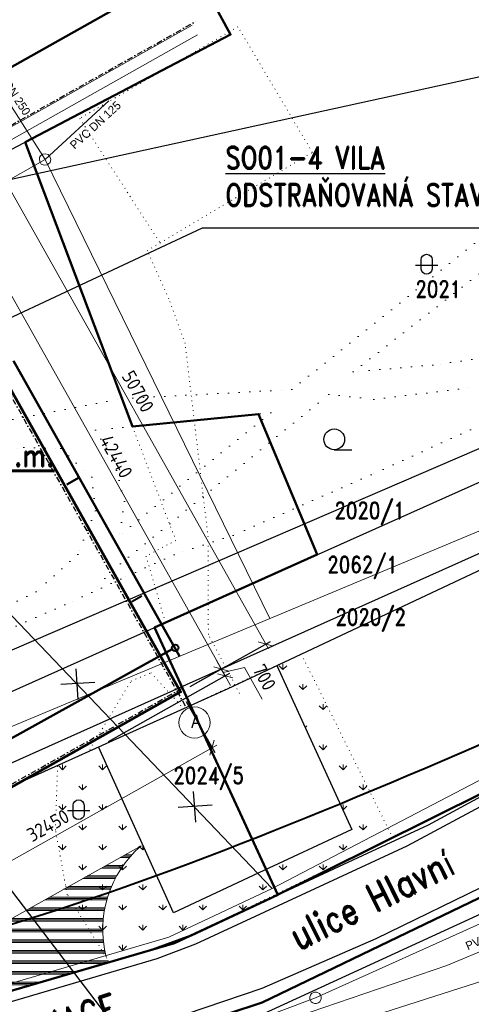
# Model space of a CAD drawing. Header units: millimetres. Extents: x 574189 to 1148315, y -389678 to 333486.
# Tile 33 of 35: x 911462 to 951947, y 129843 to 218103. Entities that reach past the tile are written whole.
import ezdxf
from ezdxf import colors
from ezdxf.entities.mleader import LeaderData, LeaderLine
from ezdxf.enums import TextEntityAlignment as Align
from ezdxf.math import Vec2, Vec3

# ---------------------------------------------------------------- set-up
doc = ezdxf.new("R2010")
doc.units = ezdxf.units.MM
for name, pattern in [('DASHDOT', [0.5, 0.25, -0.125, 0, -0.125]), ('DOT2', [0.875, 0.125, -0.75]), ('Tečkovaná', [4.7625, 0, -4.7625])]:
    doc.linetypes.add(name, pattern=pattern)
for name, color, linetype, lineweight in [('hranice', 3, 'Continuous', 20), ('hranice stavajici', 3, 'DOT2', 15), ('IN_C_OSA', 6, 'DASHDOT', 18), ('IN_C_TENKA', 7, 'Continuous', 18), ('IN_KOTY', 4, 'Continuous', 13), ('IN_NS_TLUSTA', 1, 'Continuous', 60), ('IN_SRAFY', 13, 'Continuous', 9), ('KJ-DEŠŤOVÁ-KANALIZACE', 32, 'KANALIZACE_DESTOVA_PODZ', 40), ('OstElektroNNnadz', 232, '_EL_VEDENI_NN_NADZ', 13), ('OstKanDest', 32, '626B', 13), ('OstKanSplask', 34, 'KANALIZACE_SPLASKOVA_PODZ', 13), ('OstSdelovaci', 216, 'EL_VEDENI_SLABOPROUD_PODZ', 13), ('OstVodPitna', 150, '616B', 13), ('Vrstva 34', 7, 'Continuous', 0), ('Vrstva 60', 7, 'Continuous', 0)]:
    doc.layers.add(name, color=color, linetype=linetype, lineweight=lineweight)
for name, color, linetype in [('IN_MODUL_SYSTEM', 7, 'DASHDOT'), ('IN_TEXT', 7, 'Continuous'), ('KATASTR', 251, 'Continuous'), ('popisy', 4, 'Continuous')]:
    doc.layers.add(name, color=color, linetype=linetype)
doc.styles.add('ARIEL-CE', font='arial.ttf', dxfattribs={"width": 0.8})
doc.styles.add('iso', font='isocp.shx')
doc.styles.add('Koty', font='romand.shx', dxfattribs={"width": 0.8})
doc.styles.add('ROMAND', font='romand.shx', dxfattribs={"width": 0.85})
doc.styles.add('Style-cs_Working', font='cs_Working.shx')
doc.linetypes.add('616B', pattern='A,5,-2,5,-5.5,[145,stn.shx,S=0.1,R=0,X=0,Y=0],-5.5,5,-2', length=30)
doc.linetypes.add('626B', pattern='A,5,-2,5,-5.5,[150,stn.shx,S=0.1,R=0,X=0,Y=0],-5.5,5,-2', length=30)
doc.linetypes.add('_EL_VEDENI_NN_NADZ', pattern='A,10,-15,[109,cadkon.shx,S=5,R=0,X=0,Y=0],-50,10,-10', length=95)
doc.linetypes.add('EL_VEDENI_SLABOPROUD_PODZ', pattern='A,35,-30,[116,cadkon.shx,S=5,R=0,X=0,Y=0],-35', length=100)
doc.linetypes.add('KANALIZACE_DESTOVA_PODZ', pattern='A,35,-15,[102,cadkon.shx,S=5,R=0,X=0,Y=5],-5,[106,cadkon.shx,S=5,R=0,X=10,Y=0],30,-15', length=100)
doc.linetypes.add('KANALIZACE_SPLASKOVA_PODZ', pattern='A,35,-15,[102,cadkon.shx,S=5,R=0,X=0,Y=5],-5,[102,cadkon.shx,S=5,R=0,X=20,Y=5],30,-15', length=100)
doc.linetypes.add('OCH_PASMO_PRUM_ZAVODU', pattern='A,17.5,[134,cadkon.shx,S=5,R=0,X=0,Y=-5],17.5,-10,0,-10', length=55)
doc.dimstyles.new('IP 1_100', dxfattribs={"dimscale": 100, "dimtxt": 2.5, "dimasz": 2, "dimexe": 1, "dimexo": 1, "dimgap": 1, "dimtad": 1, "dimdec": 0, "dimzin": 0, "dimdsep": 46, "dimtxsty": 'ROMAND', "dimblk": 'ARCHTICK', "dimcen": 0.09, "dimdle": 1, "dimclrd": 256, "dimclre": 256, "dimclrt": 7, "dimadec": 0, "dimazin": 0, "dimtfac": 1, "dimtdec": 0, "dimtix": 1, "dimtmove": 2, "dimatfit": 3, "dimldrblk": 'OBLIQUE', "dimfxl": 20, "dimfxlon": 1, "dimtolj": 1, "dimtzin": 0, "dimarcsym": 0})
doc.dimstyles.new('iso 500', dxfattribs={"dimtxt": 1250, "dimasz": 1000, "dimexe": 500, "dimexo": 1000, "dimgap": 500, "dimtad": 1, "dimdec": 0, "dimrnd": 10, "dimzin": 0, "dimtxsty": 'iso', "dimblk": 'OBLIQUE', "dimcen": 2.5, "dimdle": 500, "dimclrd": 256, "dimclre": 256, "dimclrt": 256, "dimadec": 0, "dimazin": 0, "dimtfac": 1, "dimtdec": 0, "dimtmove": 0, "dimatfit": 3, "dimfxl": 1, "dimlwd": -1, "dimarcsym": 0})

# ---------------------------------------------------------------- blocks, each defined once
blk = doc.blocks.new('_ArchTick')
at = {"color": 0, "linetype": 'ByBlock', "lineweight": 13, "const_width": 0.15}
blk.add_lwpolyline([(-0.5, -0.5), (0.5, 0.5)], dxfattribs=at)
blk = doc.blocks.new('Z620')
at = {"layer": 'Vrstva 34', "color": 32, "linetype": 'Continuous', "lineweight": 13}
for p, q in [((-0.5, 0.1), (-0.45, 0.25)), ((-0.5, -0.1), (-0.5, 0.1)), ((-0.45, 0.25), (-0.35, 0.4)), ((-0.35, 0.4), (-0.1, 0.5)), ((-0.1, 0.5), (0.1, 0.499)), ((0.1, 0.499), (0.35, 0.4)), ((0.35, 0.4), (0.45, 0.25)), ((0.45, 0.25), (0.5, 0.1)), ((0.5, 0.1), (0.499, -0.1)), ((-0.4, -0.35), (-0.5, -0.1)), ((-0.251, -0.45), (-0.4, -0.35)), ((-0.1, -0.5), (-0.251, -0.45)), ((0.1, -0.5), (-0.1, -0.5)), ((0.249, -0.451), (0.1, -0.5)), ((0.4, -0.351), (0.249, -0.451)), ((0.499, -0.1), (0.4, -0.351))]:
    blk.add_line(p, q, dxfattribs=at)
blk = doc.blocks.new('Z620_2')
at = {"layer": 'Vrstva 34', "color": 32, "linetype": 'Continuous', "lineweight": 0}
for p, q in [((-0.5, 0.1), (-0.45, 0.25)), ((-0.5, -0.1), (-0.5, 0.1)), ((-0.45, 0.25), (-0.35, 0.4)), ((-0.35, 0.4), (-0.1, 0.5)), ((-0.1, 0.5), (0.1, 0.5)), ((0.1, 0.5), (0.35, 0.4)), ((0.35, 0.4), (0.45, 0.25)), ((0.45, 0.25), (0.5, 0.1)), ((0.5, 0.1), (0.5, -0.1)), ((-0.4, -0.35), (-0.5, -0.1)), ((-0.25, -0.45), (-0.4, -0.35)), ((-0.1, -0.5), (-0.25, -0.45)), ((0.1, -0.5), (-0.1, -0.5)), ((0.25, -0.45), (0.1, -0.5)), ((0.4, -0.35), (0.25, -0.45)), ((0.5, -0.1), (0.4, -0.35))]:
    blk.add_line(p, q, dxfattribs=at)
blk = doc.blocks.new('_Oblique')
at = {"layer": 'popisy', "color": 0, "lineweight": -2}
blk.add_line((-0.5, -0.5), (0.5, 0.5), dxfattribs=at)
blk = doc.blocks.new('*D23')
at = {"layer": 'DEFPOINTS', "color": 0, "transparency": 16777216}
for p in [(908733, 196890), (905084, 194838), (925885, 157845)]:
    blk.add_point(p, dxfattribs=at)
at = {"layer": 'IN_KOTY', "lineweight": -2, "transparency": 16777216}
for p, q in [((905956, 195328), (909169, 197135)), ((926757, 158335), (929969, 160142))]:
    blk.add_line(p, q, dxfattribs=at)
at = {"layer": 'IN_KOTY', "transparency": 16777216}
blk.add_line((929778, 159461), (908488, 197326), dxfattribs=at)
at = {"layer": 'IN_KOTY', "transparency": 16777216, "xscale": 1000, "yscale": 1000, "zscale": 1000}
for p, rotation in [((908733, 196890), 119.3484460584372), ((929533, 159897), 299.3484460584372)]:
    blk.add_blockref('_Oblique', p, dxfattribs=dict(at, rotation=rotation))
at = {"layer": 'IN_KOTY', "transparency": 16777216, "insert": (920114, 178945), "char_height": 1250, "attachment_point": 5, "rotation": 299.34845, "style": 'iso'}
blk.add_mtext('42440', dxfattribs=at)
blk = doc.blocks.new('*D25')
at = {"layer": 'DEFPOINTS', "color": 0, "transparency": 16777216}
for p in [(929876, 159287), (925885, 157845), (918540, 152912)]:
    blk.add_point(p, dxfattribs=at)
at = {"layer": 'IN_KOTY', "transparency": 16777216}
for p, q in [((929533, 159897), (929043, 160768)), ((929533, 159897), (929876, 159287)), ((929533, 159897), (929876, 159287)), ((929705, 159592), (931615, 160020)), ((931615, 160020), (933208, 157187)), ((929876, 159287), (930366, 158415))]:
    blk.add_line(p, q, dxfattribs=at)
at = {"layer": 'IN_KOTY', "lineweight": -2, "transparency": 16777216}
for p, q in [((926757, 158335), (929969, 160142)), ((919411, 153402), (930312, 159532))]:
    blk.add_line(p, q, dxfattribs=at)
at = {"layer": 'IN_KOTY', "transparency": 16777216, "xscale": 1000, "yscale": 1000, "zscale": 1000}
for p, rotation in [((929533, 159897), 299.3484460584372), ((929876, 159287), 119.3484460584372)]:
    blk.add_blockref('_Oblique', p, dxfattribs=dict(at, rotation=rotation))
at = {"layer": 'IN_KOTY', "transparency": 16777216, "insert": (933392, 159155), "char_height": 1250, "attachment_point": 5, "rotation": 299.34845, "style": 'iso'}
blk.add_mtext('700', dxfattribs=at)
blk = doc.blocks.new('*D26')
at = {"layer": 'DEFPOINTS', "color": 0, "transparency": 16777216}
for p in [(925885, 157845), (897595, 141938), (900409, 136935)]:
    blk.add_point(p, dxfattribs=at)
at = {"layer": 'IN_KOTY', "lineweight": -2, "transparency": 16777216}
for p, q in [((926375, 156974), (928943, 152406)), ((898086, 141067), (900654, 136499))]:
    blk.add_line(p, q, dxfattribs=at)
at = {"layer": 'IN_KOTY', "transparency": 16777216}
blk.add_line((929134, 153087), (899973, 136690), dxfattribs=at)
at = {"layer": 'IN_KOTY', "transparency": 16777216, "xscale": 1000, "yscale": 1000, "zscale": 1000}
for p, rotation in [((928698, 152842), 29.34844605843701), ((900409, 136935), 209.348446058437)]:
    blk.add_blockref('_Oblique', p, dxfattribs=dict(at, rotation=rotation))
at = {"layer": 'IN_KOTY', "transparency": 16777216, "insert": (914002, 145869), "char_height": 1250, "attachment_point": 5, "rotation": 29.34845, "style": 'iso'}
blk.add_mtext('32450', dxfattribs=at)
blk = doc.blocks.new('*D34')
at = {"layer": 'DEFPOINTS', "color": 0, "transparency": 16777216}
for p in [(908658, 206324), (901036, 202038), (925885, 157845)]:
    blk.add_point(p, dxfattribs=at)
at = {"layer": 'IN_KOTY', "lineweight": -2, "transparency": 16777216}
for p, q in [((901908, 202528), (909094, 206569)), ((926757, 158335), (933943, 162376))]:
    blk.add_line(p, q, dxfattribs=at)
at = {"layer": 'IN_KOTY', "transparency": 16777216}
blk.add_line((933752, 161695), (908413, 206760), dxfattribs=at)
at = {"layer": 'IN_KOTY', "transparency": 16777216, "xscale": 1000, "yscale": 1000, "zscale": 1000}
for p, rotation in [((908658, 206324), 119.3484460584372), ((933507, 162131), 299.3484460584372)]:
    blk.add_blockref('_Oblique', p, dxfattribs=dict(at, rotation=rotation))
at = {"layer": 'IN_KOTY', "transparency": 16777216, "insert": (922063, 184779), "char_height": 1250, "attachment_point": 5, "rotation": 299.34845, "style": 'iso'}
blk.add_mtext('50700', dxfattribs=at)

msp = doc.modelspace()

# ---------------------------------------------------------------- hatches: boundary and pattern name
at = {"layer": 'hranice'}
h = msp.add_hatch(dxfattribs=at)
h.set_pattern_fill('PLAST', color=5, scale=150)
h.set_pattern_definition([(0, (918171.1, 139203.3), (0, 952.5), []), (0, (918171.1, 139322.3), (0, 952.5), []), (0, (918171.1, 139441.4), (0, 952.5), [])])
h.paths.add_polyline_path([(919993.8, 141049.1), (919271.1, 142332.7), (915616.4, 140277.7), (915728.5, 139664.5), (919209.1, 134087.3, -0.180875)])
h.paths.add_polyline_path([(922337.7, 144057), (919271.1, 142332.7), (919993.8, 141049.1, -0.096216)])
h.paths.add_polyline_path([(915728.5, 139664.5), (915616.4, 140277.7), (905573.4, 134630.7, 0.4591269), (907369.1, 130075.7), (919504.1, 133614.7)])
at = {"layer": 'IN_SRAFY'}
h = msp.add_hatch(dxfattribs=at)
h.set_pattern_fill('GRASS', color=74, scale=100)
h.set_pattern_definition([(90, (692592, 0), (-1796.051, 1796.051), [476.25, -3115.852]), (45, (692592, 0), (-1796.051, 1796.051), [476.25, -2063.75]), (135, (692592, 0), (-1796.051, -1796.051), [476.25, -2063.75])])
h.paths.add_polyline_path([(915728.5, 139664.5), (919504.1, 133614.7), (923386.3, 134746.8), (926606.3, 135926.8), (933920.5, 139466.4), (932887.7, 141616.5), (925245.3, 138050.6), (918538.8, 152914.2), (914861.7, 151255.1), (914669.9, 145454)])
h.paths.add_polyline_path([(916244.6, 146841.6), (916244.6, 147702.1, -0.9407376), (917241.6, 147702.1), (917241.6, 146832.7, -0.8764223)], flags=16)
h.paths.add_polyline_path([(936706.2, 161243.2), (934527.9, 160216.4), (941240.4, 145513.8), (932913.4, 141628.5), (933921.9, 139467.1), (944899.1, 144779.4)])

# ---------------------------------------------------------------- linework, layer by layer
at = {"layer": 'hranice', "color": 5}
msp.add_line((905573.4, 134630.7), (922337.7, 144057), dxfattribs=at)
msp.add_arc((928908.9, 136519.2), 10000, 131.081203, 194.074739, dxfattribs=at)
at = {"layer": 'hranice', "linetype": 'OCH_PASMO_PRUM_ZAVODU', "lineweight": 40, "ltscale": 100}
msp.add_spline([(775149.2, 19063.3), (781910.2, 27469.5), (784017, 42275.4), (787323.3, 57530.2), (793572.1, 67495.3), (798895.4, 81015.8), (822522.8, 109187.4), (872842.7, 129328.7), (891645.7, 132308.2), (940184.8, 147826), (987716.3, 170801.3), (1005542.4, 180716.6), (1035338, 187644.4), (1058861.8, 188547.7)], degree=3, dxfattribs=at)
at = {"layer": 'IN_C_OSA', "color": 4, "linetype": 'Continuous'}
msp.add_circle((927138, 155096.6), 1400, dxfattribs=at)
at = {"layer": 'IN_C_TENKA', "color": 3, "linetype": 'DOT2', "lineweight": 20, "ltscale": 500}
for p, q in [((931031.1, 217466.8), (916842.1, 209259.8)), ((937701.1, 206207.8), (931031.1, 217466.8)), ((916842.1, 209259.8), (924041.1, 198099.8)), ((901982.5, 201895), (911950.6, 207118.8)), ((911950.6, 207118.8), (921566.1, 181635.2)), ((924041.1, 198099.8), (937701.1, 206207.8)), ((922893.1, 197394.8), (924041.1, 198099.8)), ((924828.1, 193095.8), (922893.1, 197394.8)), ((926288.1, 189075.8), (924828.1, 193095.8)), ((928350.1, 171735.8), (926288.1, 189075.8)), ((921566.1, 181635.2), (925453.1, 171427.6)), ((925453.1, 171427.6), (922794.4, 170016.9)), ((928375.1, 162998.8), (928350.1, 171735.8)), ((922794.4, 170016.9), (924528.7, 164055.6)), ((924528.7, 164055.6), (923532.7, 163609.7)), ((923532.7, 163609.7), (926760.3, 156634.5)), ((931168.1, 157705.8), (928375.1, 162998.8)), ((921442.1, 158818.8), (923218.1, 159561.8)), ((923218.1, 159561.8), (926072.1, 156447.8)), ((917741.1, 152669.8), (921442.1, 158818.8)), ((925871.2, 156222.6), (912109.8, 150013.4))]:
    msp.add_line(p, q, dxfattribs=at)
at = {"layer": 'IN_C_TENKA', "color": 165, "lineweight": 50}
msp.add_lwpolyline([(917716.7, 240065.5), (930361.5, 216767), (911950.6, 207118.8), (921566.1, 181635.2), (932883.7, 182753.8), (938143.7, 170151.7), (923532.7, 163609.7), (934614.3, 139661.3), (925353.5, 135320.5), (880362.9, 122199.8), (857823, 114527.1), (838027.6, 108420), (827413.9, 103852), (809105.4, 90209.3), (799028.6, 69699.1), (790693, 47039.8), (766136.3, 55091.1), (747987.6, 21319.7)], dxfattribs=at)
at = {"layer": 'IN_C_TENKA', "color": 8, "lineweight": 50}
for points in [[(777538.9, 13253.8), (799028.6, 69699.1), (808998, 89990.7), (827413.9, 103852), (838027.6, 108420), (883731.3, 123182.2), (923386.3, 134746.8), (926823.2, 136006.3), (933978.8, 139345.1), (957973.3, 151285.5), (989220.8, 167449), (1004036.8, 175726.2), (1015029.8, 178838.8), (1027459.6, 180798.2), (1057348.4, 179397.6)], [(788589.2, 13253.8), (814909.6, 81652.2), (834225.5, 95830.4), (865358.3, 107389.1), (877777.1, 111705.3), (933200.1, 130013.5), (963964, 144813.1), (1007364.1, 167235.3), (1020204.9, 170313.8), (1040562.2, 170218.5), (1057348.4, 168994.4)]]:
    msp.add_lwpolyline(points, dxfattribs=at)
at = {"layer": 'IN_C_TENKA', "color": 3, "linetype": 'DOT2', "lineweight": 20, "ltscale": 500}
msp.add_lwpolyline([(925871.2, 156222.6), (936706.2, 161243.2), (944899.1, 144779.4), (925353.5, 135320.5), (919504.1, 133614.7), (915728.5, 139664.5), (914669.9, 145454), (914861.7, 151255.1)], close=True, dxfattribs=at)
at = {"layer": 'IN_MODUL_SYSTEM', "ltscale": 2000}
for p, q in [((877552.1, 190003.7), (927241.9, 217943.6)), ((899580, 204117.5), (926456.2, 156319.4)), ((896794.7, 141740.6), (926430.9, 158404.7))]:
    msp.add_line(p, q, dxfattribs=at)
at = {"layer": 'IN_NS_TLUSTA'}
msp.add_lwpolyline([(885472.1, 183810.7), (897970.2, 161583.4), (889292.8, 156704.3), (897595.5, 141938.5), (925885, 157845.3), (905084.3, 194838.3), (885472.1, 183810.7)], dxfattribs=at)
at = {"layer": 'IN_TEXT'}
for p, q in [((916494.4, 159929.3), (916684.1, 157174.4)), ((915136.1, 158531.9), (918192.2, 158731.5)), ((927019.9, 148922), (927209.6, 146167)), ((925661.6, 147524.5), (928717.7, 147724.2))]:
    msp.add_line(p, q, dxfattribs=at)
at = {"layer": 'KATASTR'}
for p, q in [((917716.7, 240065.5), (930361.5, 216767)), ((901982.5, 201895), (996323.5, 222568.2)), ((930361.5, 216767), (873576.9, 187009.1)), ((881051.7, 148782.6), (996323.5, 198532.8)), ((864315.5, 137095.4), (996323.5, 196201.5)), ((939660.3, 179557), (941233.5, 179557)), ((930164.4, 158159.6), (959441.2, 171959.5)), ((904257, 148581.6), (954444.3, 171072.9)), ((934527.9, 160216.4), (941240.4, 145513.8)), ((907973.7, 148147.2), (930164.4, 158159.6)), ((926760.3, 156634.5), (934617.5, 139662.9)), ((925245.3, 138050.6), (918538.8, 152914.2)), ((948103.1, 145935.4), (957973.3, 151285.5)), ((958091.1, 150431.6), (946169.3, 144021)), ((940516.8, 142395.7), (948103.1, 145935.4)), ((941240.4, 145513.8), (932913.4, 141628.5)), ((943407.3, 135746.3), (963588.5, 145583.5)), ((946169.3, 144021), (927229.3, 135221.6)), ((930745.2, 127835.9), (964643.5, 143419.2)), ((925353.5, 135320.5), (940516.8, 142395.7)), ((932913.4, 141628.5), (925245.3, 138050.6)), ((880362.9, 122199.8), (925353.5, 135320.5)), ((927229.3, 135221.6), (923766.7, 133928.7)), ((933200.1, 131286.2), (943407.3, 135746.3)), ((923766.7, 133928.7), (884077.9, 122199.8)), ((906276, 122199.8), (933200.1, 131286.2))]:
    msp.add_line(p, q, dxfattribs=at)
at = {"layer": 'KATASTR', "linetype": 'Tečkovaná', "lineweight": 20, "ltscale": 200}
for p, q in [((935862.2, 184945.4), (953554.1, 199109)), ((941357.1, 186529.7), (955282.9, 197360)), ((948488.5, 187147), (941357.1, 186529.7)), ((952924.5, 187764.2), (948488.5, 187147)), ((919747.3, 168713), (939162.3, 184505.7)), ((920663.3, 184128.8), (935862.2, 184945.4)), ((939162.3, 184505.7), (943222.3, 184064.7)), ((943222.3, 184064.7), (951960.1, 185123.1)), ((908978.2, 181924), (920663.3, 184128.8)), ((933981.7, 182862.3), (918252.4, 181307.7)), ((933981.7, 182862.3), (920413, 171893.5)), ((954461.8, 182537), (942959.1, 177294.2)), ((918252.4, 181307.7), (919894.4, 178630.2)), ((905578.7, 178788.9), (911845, 179745.6)), ((911845, 179745.6), (915138.1, 179652.8)), ((915138.1, 179652.8), (917922.7, 177088.3)), ((919894.4, 178630.2), (920845.1, 174916.4)), ((917922.7, 177088.3), (918250.4, 174087.2)), ((942959.1, 177294.2), (930612, 171880.5)), ((920845.1, 174916.4), (920413, 171893.5)), ((918250.4, 174087.2), (916666.9, 170158.5)), ((930612, 171880.5), (925321.3, 170143.7)), ((916666.9, 170158.5), (912954.1, 166830)), ((925321.3, 170143.7), (920525, 167946.8)), ((919747.3, 168713), (918021.8, 166800.3)), ((920525, 167946.8), (915518.7, 165653.8)), ((912954.1, 166830), (908367.6, 164592.9)), ((915518.7, 165653.8), (884693.1, 152176.6))]:
    msp.add_line(p, q, dxfattribs=at)
at = {"layer": 'KATASTR', "color": 7, "lineweight": 50}
msp.add_lwpolyline([(884012.1, 237829.8), (858667.2, 223568.5), (875322.1, 193969.8), (925012.1, 221909.8), (914282.1, 240959.8), (889962.1, 227339.8), (884012.1, 237829.8)], dxfattribs=at)
at = {"layer": 'KATASTR'}
for points in [[(947444.9, 196603.2, -0.9407376), (948441.8, 196603.2), (948441.8, 195733.8, -0.8764223), (947444.9, 195742.7), (947444.9, 196603.2)], [(916244.6, 147702.1, -0.9407376), (917241.6, 147702.1), (917241.6, 146832.7, -0.8764223), (916244.6, 146841.6), (916244.6, 147702.1)]]:
    msp.add_lwpolyline(points, format="xyb", dxfattribs=at)
for points in [[(946946.1, 196105), (948940, 196105)], [(915745.9, 147203.9), (917739.8, 147203.9)]]:
    msp.add_lwpolyline(points, dxfattribs=at)
msp.add_circle((939660.3, 180486), 929, dxfattribs=at)
at = {"layer": 'KJ-DEŠŤOVÁ-KANALIZACE', "lineweight": 50, "ltscale": 100}
for p, q in [((910912.5, 187533.7), (925800.7, 161055.8)), ((915686, 176451.2), (916793.8, 177074.1)), ((895081.4, 145016.7), (925132.9, 161674.6))]:
    msp.add_line(p, q, dxfattribs=at)
at = {"layer": 'KJ-DEŠŤOVÁ-KANALIZACE', "ltscale": 100}
msp.add_line((921503.7, 165955.7), (922420.5, 166471.2), dxfattribs=at)
msp.add_circle((925406.7, 161797.2), 300, dxfattribs=at)
at = {"layer": 'OstElektroNNnadz', "ltscale": 100}
for p, q in [((934104.4, 140238), (897519.3, 178489.8)), ((934104.4, 140238), (961401.6, 154495.5)), ((924838.1, 135851.8), (934104.4, 140238)), ((924838.1, 135851.8), (893649.1, 126769.8))]:
    msp.add_line(p, q, dxfattribs=at)
at = {"layer": 'OstKanDest', "ltscale": 400}
msp.add_line((906644.2, 216707.5), (913733.2, 205575.5), dxfattribs=at)
at = {"layer": 'OstKanDest', "ltscale": 500}
for p, q in [((868871.7, 137252.5), (1046784.5, 211641.8)), ((913733.2, 205575.5), (877869.2, 185207.5)), ((913737.2, 205578.5), (933885, 164436))]:
    msp.add_line(p, q, dxfattribs=at)
at = {"layer": 'OstKanDest', "ltscale": 200}
msp.add_line((919439.2, 210831.5), (913733.2, 205575.5), dxfattribs=at)
at = {"layer": 'OstKanSplask', "ltscale": 100}
for p, q in [((937980.2, 130424.5), (966275.2, 143172.5)), ((922527.2, 124642.5), (937980.2, 130424.5))]:
    msp.add_line(p, q, dxfattribs=at)
at = {"layer": 'OstSdelovaci', "ltscale": 100}
msp.add_line((850618.4, 99223), (959161.4, 133936.6), dxfattribs=at)
at = {"layer": 'OstVodPitna', "ltscale": 500}
for p, q in [((949756.6, 133307.9), (989875.5, 150192.8)), ((919730.7, 123105.1), (949756.6, 133307.9))]:
    msp.add_line(p, q, dxfattribs=at)
at = {"layer": 'Vrstva 60', "color": 253, "linetype": 'Continuous', "lineweight": 0}
for p, q in [((878022.1, 190129.8), (926922.1, 217609.8)), ((878512, 189258.1), (927412, 216738.1))]:
    msp.add_line(p, q, dxfattribs=at)

# ---------------------------------------------------------------- block references
at = {"layer": 'Vrstva 34', "color": 32, "linetype": 'Continuous', "lineweight": 13, "xscale": 999.9976228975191, "yscale": 999.9976228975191, "zscale": 999.9976228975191, "rotation": 9.727428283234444}
msp.add_blockref('Z620', (913733.2, 205575.5), dxfattribs=at)
at = {"layer": 'Vrstva 34', "color": 32, "linetype": 'Continuous', "lineweight": 0, "xscale": 1000, "yscale": 1000, "zscale": 1000}
msp.add_blockref('Z620_2', (937980.2, 130424.5), dxfattribs=at)

# ---------------------------------------------------------------- texts
at = {"layer": 'IN_C_OSA', "color": 7, "linetype": 'Continuous', "style": 'ARIEL-CE', "width": 0.8}
msp.add_text('A', height=1200, dxfattribs=at).set_placement((926830.2, 154613.8))
at = {"layer": 'IN_NS_TLUSTA', "insert": (890789, 183392.5), "char_height": 2000, "width": 30420.26, "attachment_point": 1, "style": 'Koty'}
msp.add_mtext('{\\LSO02\\P0.000=326,86m n.m.}', dxfattribs=at)
at = {"layer": 'IN_TEXT', "insert": (929901.7, 206723.6), "char_height": 2000, "width": 34165.394, "attachment_point": 1, "style": 'Koty'}
msp.add_mtext('{\\LSO01-4 VILA }ODSTRAŇOVANÁ STAVBA', dxfattribs=at)
at = {"layer": 'IN_TEXT', "char_height": 2500, "attachment_point": 1, "style": 'Koty'}
for s, insert, width, rotation in [('ulice Hlavní', (935318, 136859.8), 19977.373, 26.238648), ('KOMUNIKACE', (903354.4, 125755.8), 15598.124, 17.404775)]:
    msp.add_mtext(s, dxfattribs=dict(at, insert=insert, width=width, rotation=rotation))
at = {"layer": 'KATASTR', "char_height": 1500, "width": 486.766, "attachment_point": 1, "style": 'Koty'}
for s, insert in [('2021', (946932.6, 194705.6)), ('2062/1', (939040.1, 170008.6)), ('2024/5', (925235.9, 151107.7))]:
    msp.add_mtext(s, dxfattribs=dict(at, insert=insert))
at = {"layer": 'KATASTR', "char_height": 1500, "attachment_point": 1, "style": 'Koty'}
for s, insert in [('2020/1', (939678.3, 174854.8)), ('2020/2', (939766.6, 165306.2))]:
    msp.add_mtext(s, dxfattribs=dict(at, insert=insert))
at = {"layer": 'Vrstva 34', "color": 32, "linetype": 'Continuous', "lineweight": 13, "style": 'Style-cs_Working'}
for s, rotation, p in [('PVC DN 250', 303.075747, (910598.7, 212056.5)), ('PVC DN 125', 42.648022, (918249.7, 208657.8)), ('PVC DN 300', 23.326666, (954121.4, 136164.4))]:
    msp.add_text(s, height=749.99, rotation=rotation, dxfattribs=at).set_placement(p, align=Align.MIDDLE_CENTER)

# ---------------------------------------------------------------- dimensions: what is measured, and where the dimension line sits
at = {"layer": 'IN_KOTY'}
for p2, distance, picture, middle in [((901036, 202038.2), -8744.6, '*D34', (922063.4, 184779.1)), ((905084.3, 194838.3), -4185.5, '*D23', (920113.8, 178944.7)), ((897595.5, 141938.5), 5740, '*D26', (914002.1, 145869.3))]:
    dim = msp.add_aligned_dim(p1=(925885, 157845.3), p2=p2, distance=distance, dimstyle='iso 500', dxfattribs=at)
    dim.commit()
    dim.dimension.update_dxf_attribs({"geometry": picture, "text_midpoint": middle})
dim = msp.add_linear_dim(base=(929876.3, 159286.8), p1=(925885, 157845.3), p2=(918539.7, 152912.4), angle=299.348446, dimstyle='iso 500', override={"dimtmove": 1}, dxfattribs=at)
dim.commit()
dim.dimension.update_dxf_attribs({"geometry": '*D25', "text_midpoint": (932840.6, 160136)})

# ---------------------------------------------------------------- leaders
at = {"layer": 'hranice stavajici'}
ml = msp.add_multileader_mtext('Standard', dxfattribs=at)
ml.set_content('{\\H0.75x;PŘED ZAHÁJENÍM PROVÁDĚNÍ PILOT OBJEKTU SO02 NUTNO OVĚŘIT PRŮBĚH DEŠŤOVÉ KANALIZACE }', color=256, style='iso')
ml.set_leader_properties()
ml.build(insert=Vec2(0, 0))
ml.multileader.update_dxf_attribs({"text_left_attachment_type": 5, "text_right_attachment_type": 5, "arrow_head_size": 1000})
ctx = ml.context
ctx.base_point, ctx.char_height, ctx.arrow_head_size, ctx.plane_origin = Vec3(937440.6, 106457.6), 1800, 1000, Vec3(872871.6, 140313.3)
ctx.left_attachment, ctx.right_attachment = 5, 5
notes = []
notes.append((ctx, [(1, (1, 1, 0), (936342.4, 106457.6), (1, 0), 1098.2, [(0, [(902188.5, 151183)], 0, [])])]))
ctx.mtext.insert, ctx.mtext.width, ctx.mtext.defined_height, ctx.mtext.flow_direction = Vec3(937442.6, 119567.8), 20029.632, 16412.2, 5
at = {"layer": 'IN_TEXT'}
msp.add_leader([(908500, 190394.1), (927864.6, 199453.8), (962205.6, 199453.8)], dimstyle='IP 1_100', override={"dimasz": 35, "dimtad": 0}, dxfattribs=at)
for ctx, leaders in notes:
    for number, flags, end, landing, length, lines in leaders:
        leader = LeaderData()
        leader.index, (leader.has_last_leader_line, leader.has_dogleg_vector, leader.attachment_direction) = number, flags
        leader.last_leader_point, leader.dogleg_vector, leader.dogleg_length = Vec3(end), Vec3(landing), length
        for number, points, colour, breaks in lines:
            line = LeaderLine()
            line.index, line.vertices, line.color, line.breaks = number, Vec3.list(points), colors.encode_raw_color(colour), breaks
            leader.lines.append(line)
        ctx.leaders.append(leader)

doc.saveas('drawing.dxf')
